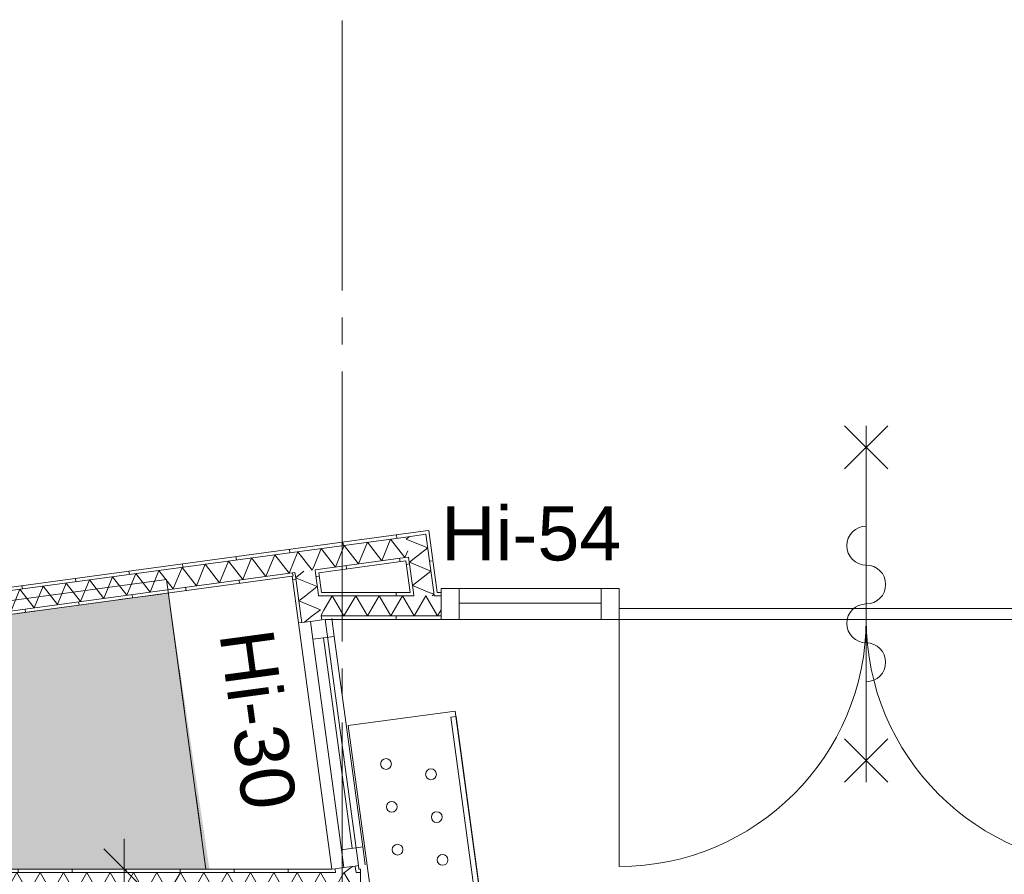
# Model space of a CAD drawing. Header units: millimetres. Extents: x 10 to 584, y 10 to 831.
# Tile 43 of 61: x 282 to 319, y 649 to 680. Entities that reach past the tile are written whole.
import ezdxf
from ezdxf.xclip import XClip

# ---------------------------------------------------------------- set-up
doc = ezdxf.new("R2010")
doc.units = ezdxf.units.MM
doc.header["$MEASUREMENT"] = 0
doc.header["$XCLIPFRAME"] = 0
for name, pattern in [('B0204', [13, 10, -1, 1, -1]), ('B0701', [2.3412, 1.56, -0.7812]), ('Wipeout_Contour', [1000, 0, -1000])]:
    doc.linetypes.add(name, pattern=pattern)
for name, color, linetype in [('21 Buitenwanden', 7, 'Continuous'), ('22 NC Binnenwanden', 7, 'Continuous'), ('22 NC Binnenwanden Deuren', 7, 'Continuous'), ('22 NC Binnenwanden Deurlabels', 7, 'Continuous'), ('22 NC Binnenwanden Doorsnede-arcering', 7, 'Continuous'), ('22 NC Binnenwanden Laagscheidingslijnen', 7, 'Continuous'), ('22 NC Binnenwanden Raamlabels', 7, 'Continuous'), ('22 NC Binnenwanden Ramen', 7, 'Continuous'), ('23 Vloeren', 7, 'Continuous'), ('23 Vloeren 2D arcering', 7, 'Continuous'), ('82 Interieur', 7, 'Continuous'), ('82 Interieur Afdek-arcering', 7, 'Continuous'), ('A Stramien', 7, 'Continuous'), ('Tekst_dim 1_ 50_100', 7, 'Continuous')]:
    doc.layers.add(name, color=color, linetype=linetype)
doc.styles.add('GENERATED_STYLE_1', font='txt')
pattern_1 = [(7.7131, (78, 259.1879), (-0.268426, 1.981905), [])]
pattern_2 = [(7.7131, (78, 259.1879), (-0.268426, 1.981905), [])]
pattern_3 = [(270, (78, 259.1879), (2, 0), [])]
pattern_4 = [(97.7131, (78, 259.1879), (1.981905, 0.268426), [])]
pattern_5 = [(90, (78, 259.1879), (-2, 0), [])]

# ---------------------------------------------------------------- blocks, each defined once
blk = doc.blocks.new('*X245')
at = {"layer": '22 NC Binnenwanden Doorsnede-arcering', "color": 7, "linetype": 'Continuous', "lineweight": 0}
blk.add_line((292.391, 659.715), (292.589, 659.868), dxfattribs=at)
blk = doc.blocks.new('*X246')
at = {"layer": '22 NC Binnenwanden Doorsnede-arcering', "color": 7, "linetype": 'Continuous', "lineweight": 0}
blk.add_line((294.091, 648.705), (294.253, 648.83), dxfattribs=at)
blk = doc.blocks.new('*X247')
at = {"layer": '22 NC Binnenwanden Doorsnede-arcering', "color": 7, "linetype": 'Continuous', "lineweight": 0}
for p, q in [((292.282, 659.631), (292.391, 659.715)), ((292.282, 659.631), (293.084, 659.303)), ((292.644, 658.963), (293.084, 659.303))]:
    blk.add_line(p, q, dxfattribs=at)
blk = doc.blocks.new('*X248')
at = {"layer": '22 NC Binnenwanden Doorsnede-arcering', "color": 7, "linetype": 'Continuous', "lineweight": 0}
for p, q in [((292.399, 658.773), (292.644, 658.963)), ((292.399, 658.773), (293.2, 658.445)), ((292.9, 658.213), (293.2, 658.445))]:
    blk.add_line(p, q, dxfattribs=at)
blk = doc.blocks.new('*X249')
at = {"layer": '22 NC Binnenwanden Doorsnede-arcering', "color": 7, "linetype": 'Continuous', "lineweight": 0}
blk.add_line((292.604, 657.984), (292.9, 658.213), dxfattribs=at)
blk = doc.blocks.new('*X250')
at = {"layer": '22 NC Binnenwanden Doorsnede-arcering', "color": 7, "linetype": 'Continuous', "lineweight": 0}
blk.add_line((294.253, 648.83), (294.387, 648.934), dxfattribs=at)
blk = doc.blocks.new('*X285')
at = {"layer": '22 NC Binnenwanden Doorsnede-arcering', "color": 7, "linetype": 'Continuous', "lineweight": 0}
for q in [(296.501, 661.155), (296.833, 660.873)]:
    blk.add_line((296.378, 661.06), q, dxfattribs=at)
blk = doc.blocks.new('*X286')
at = {"layer": '22 NC Binnenwanden Doorsnede-arcering', "color": 7, "linetype": 'Continuous', "lineweight": 0}
for p in [(297.234, 659.088), (297.344, 658.963)]:
    blk.add_line(p, (297.411, 659.015), dxfattribs=at)
blk = doc.blocks.new('*X287')
at = {"layer": '22 NC Binnenwanden Doorsnede-arcering', "color": 7, "linetype": 'Continuous', "lineweight": 0}
for p in [(296.801, 660.439), (296.833, 660.873)]:
    blk.add_line(p, (297.179, 660.731), dxfattribs=at)
blk = doc.blocks.new('*X288')
at = {"layer": '22 NC Binnenwanden Doorsnede-arcering', "color": 7, "linetype": 'Continuous', "lineweight": 0}
for p, q in [((296.494, 660.202), (296.801, 660.439)), ((296.494, 660.202), (297.295, 659.873)), ((296.61, 659.343), (297.295, 659.873)), ((296.61, 659.343), (297.234, 659.088))]:
    blk.add_line(p, q, dxfattribs=at)
blk = doc.blocks.new('*X355')
at = {"layer": '22 NC Binnenwanden Doorsnede-arcering', "color": 7, "linetype": 'Continuous', "lineweight": 0}
blk.add_line((293.329, 658.423), (293.227, 658.247), dxfattribs=at)
blk = doc.blocks.new('*X356')
at = {"layer": '22 NC Binnenwanden Doorsnede-arcering', "color": 7, "linetype": 'Continuous', "lineweight": 0}
for p in [(297.669, 658.441), (297.515, 658.252)]:
    blk.add_line(p, (297.537, 658.213), dxfattribs=at)
blk = doc.blocks.new('*X358')
at = {"layer": '22 NC Binnenwanden Doorsnede-arcering', "color": 7, "linetype": 'Continuous', "lineweight": 0}
for q in [(296.746, 658.342), (297.515, 658.252)]:
    blk.add_line((297.104, 658.963), q, dxfattribs=at)
blk = doc.blocks.new('*X359')
at = {"layer": '22 NC Binnenwanden Doorsnede-arcering', "color": 7, "linetype": 'Continuous', "lineweight": 0}
for p, q in [((293.64, 658.963), (293.329, 658.423)), ((293.64, 658.963), (294.073, 658.213)), ((294.506, 658.963), (294.073, 658.213)), ((294.506, 658.963), (294.939, 658.213)), ((295.372, 658.963), (294.939, 658.213)), ((295.372, 658.963), (295.805, 658.213)), ((296.238, 658.963), (295.805, 658.213)), ((296.238, 658.963), (296.671, 658.213)), ((296.746, 658.342), (296.671, 658.213))]:
    blk.add_line(p, q, dxfattribs=at)
blk = doc.blocks.new('*X365')
at = {"layer": '22 NC Binnenwanden Doorsnede-arcering', "color": 7, "linetype": 'Continuous', "lineweight": 0}
for p, q in [((289.465, 659.445), (289.794, 660.247)), ((290.323, 659.562), (289.794, 660.247)), ((290.323, 659.562), (290.652, 660.363)), ((291.182, 659.678), (290.652, 660.363)), ((291.182, 659.678), (291.51, 660.479)), ((292.04, 659.794), (291.51, 660.479)), ((286.891, 659.097), (287.219, 659.898)), ((287.749, 659.213), (287.219, 659.898)), ((287.749, 659.213), (288.077, 660.014)), ((288.607, 659.329), (288.077, 660.014)), ((288.607, 659.329), (288.935, 660.13)), ((289.465, 659.445), (288.935, 660.13)), ((292.04, 659.794), (292.205, 660.198)), ((284.316, 658.748), (284.644, 659.549)), ((285.174, 658.864), (284.644, 659.549)), ((285.174, 658.864), (285.503, 659.665)), ((286.032, 658.98), (285.503, 659.665)), ((286.032, 658.98), (286.361, 659.782)), ((286.891, 659.097), (286.361, 659.782)), ((281.741, 658.399), (282.07, 659.201)), ((282.6, 658.515), (282.07, 659.201)), ((282.6, 658.515), (282.928, 659.317)), ((283.458, 658.632), (282.928, 659.317)), ((283.458, 658.632), (283.786, 659.433)), ((284.316, 658.748), (283.786, 659.433)), ((279.167, 658.05), (279.495, 658.852)), ((280.025, 658.167), (279.495, 658.852)), ((280.025, 658.167), (280.353, 658.968)), ((280.883, 658.283), (280.353, 658.968)), ((280.883, 658.283), (281.212, 659.084)), ((281.741, 658.399), (281.212, 659.084)), ((276.592, 657.702), (276.921, 658.503)), ((277.45, 657.818), (276.921, 658.503)), ((277.45, 657.818), (277.779, 658.619)), ((278.309, 657.934), (277.779, 658.619)), ((278.309, 657.934), (278.637, 658.736)), ((279.167, 658.05), (278.637, 658.736)), ((276.592, 657.702), (276.582, 657.715))]:
    blk.add_line(p, q, dxfattribs=at)
blk = doc.blocks.new('*X366')
at = {"layer": '22 NC Binnenwanden Doorsnede-arcering', "color": 7, "linetype": 'Continuous', "lineweight": 0}
for p, q in [((292.205, 660.198), (292.368, 660.595)), ((292.898, 659.91), (292.368, 660.595)), ((292.898, 659.91), (292.976, 660.1))]:
    blk.add_line(p, q, dxfattribs=at)
blk = doc.blocks.new('*X367')
at = {"layer": '22 NC Binnenwanden Doorsnede-arcering', "color": 7, "linetype": 'Continuous', "lineweight": 0}
for p, q in [((294.614, 660.143), (294.943, 660.944)), ((295.472, 660.259), (294.943, 660.944)), ((295.472, 660.259), (295.801, 661.06)), ((296.331, 660.375), (295.801, 661.06)), ((292.976, 660.1), (293.226, 660.712)), ((293.756, 660.026), (293.226, 660.712)), ((293.756, 660.026), (294.085, 660.828)), ((294.614, 660.143), (294.085, 660.828)), ((296.331, 660.375), (296.436, 660.631))]:
    blk.add_line(p, q, dxfattribs=at)
blk = doc.blocks.new('*X382')
at = {"layer": '22 NC Binnenwanden Doorsnede-arcering', "color": 7, "linetype": 'Continuous', "lineweight": 0}
for p, q in [((262.463, 647.955), (262.896, 648.705)), ((263.329, 647.955), (262.896, 648.705)), ((263.329, 647.955), (263.762, 648.705)), ((264.195, 647.955), (263.762, 648.705)), ((264.195, 647.955), (264.628, 648.705)), ((265.061, 647.955), (264.628, 648.705)), ((265.061, 647.955), (265.494, 648.705)), ((265.927, 647.955), (265.494, 648.705)), ((265.927, 647.955), (266.36, 648.705)), ((266.794, 647.955), (266.36, 648.705)), ((266.794, 647.955), (267.227, 648.705)), ((267.66, 647.955), (267.227, 648.705)), ((267.66, 647.955), (268.093, 648.705)), ((268.526, 647.955), (268.093, 648.705)), ((268.526, 647.955), (268.959, 648.705)), ((269.392, 647.955), (268.959, 648.705)), ((269.392, 647.955), (269.825, 648.705)), ((270.258, 647.955), (269.825, 648.705)), ((270.258, 647.955), (270.691, 648.705)), ((271.124, 647.955), (270.691, 648.705)), ((271.124, 647.955), (271.557, 648.705)), ((271.99, 647.955), (271.557, 648.705)), ((271.99, 647.955), (272.423, 648.705)), ((272.856, 647.955), (272.423, 648.705)), ((272.856, 647.955), (273.289, 648.705)), ((273.722, 647.955), (273.289, 648.705)), ((273.722, 647.955), (274.155, 648.705)), ((274.588, 647.955), (274.155, 648.705)), ((274.588, 647.955), (275.021, 648.705)), ((275.454, 647.955), (275.021, 648.705)), ((275.454, 647.955), (275.887, 648.705)), ((276.32, 647.955), (275.887, 648.705)), ((276.32, 647.955), (276.753, 648.705)), ((277.186, 647.955), (276.753, 648.705)), ((277.186, 647.955), (277.619, 648.705)), ((278.052, 647.955), (277.619, 648.705)), ((278.052, 647.955), (278.485, 648.705)), ((278.918, 647.955), (278.485, 648.705)), ((278.918, 647.955), (279.351, 648.705)), ((279.784, 647.955), (279.351, 648.705)), ((279.784, 647.955), (280.217, 648.705)), ((280.65, 647.955), (280.217, 648.705)), ((280.65, 647.955), (281.083, 648.705)), ((281.516, 647.955), (281.083, 648.705)), ((281.516, 647.955), (281.949, 648.705)), ((282.382, 647.955), (281.949, 648.705)), ((282.382, 647.955), (282.815, 648.705)), ((283.248, 647.955), (282.815, 648.705)), ((283.248, 647.955), (283.681, 648.705)), ((284.114, 647.955), (283.681, 648.705)), ((284.114, 647.955), (284.547, 648.705)), ((284.98, 647.955), (284.547, 648.705)), ((284.98, 647.955), (285.413, 648.705)), ((285.846, 647.955), (285.413, 648.705)), ((285.846, 647.955), (286.279, 648.705)), ((286.712, 647.955), (286.279, 648.705)), ((286.712, 647.955), (287.145, 648.705)), ((287.578, 647.955), (287.145, 648.705)), ((287.578, 647.955), (288.011, 648.705)), ((288.444, 647.955), (288.011, 648.705)), ((288.444, 647.955), (288.877, 648.705)), ((289.31, 647.955), (288.877, 648.705)), ((289.31, 647.955), (289.743, 648.705)), ((290.176, 647.955), (289.743, 648.705)), ((290.176, 647.955), (290.609, 648.705)), ((291.042, 647.955), (290.609, 648.705)), ((291.042, 647.955), (291.475, 648.705)), ((291.908, 647.955), (291.475, 648.705)), ((291.908, 647.955), (292.341, 648.705)), ((292.774, 647.955), (292.341, 648.705)), ((292.774, 647.955), (293.207, 648.705)), ((293.64, 647.955), (293.207, 648.705)), ((262.463, 647.955), (262.183, 648.44)), ((293.64, 647.955), (293.821, 648.268))]:
    blk.add_line(p, q, dxfattribs=at)
blk = doc.blocks.new('*X383')
at = {"layer": '22 NC Binnenwanden Doorsnede-arcering', "color": 7, "linetype": 'Continuous', "lineweight": 0}
for p, q in [((293.821, 648.268), (294.073, 648.705)), ((294.506, 647.955), (294.073, 648.705)), ((294.506, 647.955), (294.599, 648.115))]:
    blk.add_line(p, q, dxfattribs=at)
blk = doc.blocks.new('Drawing_2_2', base_point=(78, 259.188))
at = {"layer": '22 NC Binnenwanden Doorsnede-arcering', "linetype": 'Continuous', "lineweight": 0, "true_color": 0x000000}
h = blk.add_hatch(dxfattribs=at)
h.set_pattern_fill('930_Lijnen_vert_200_0002', color=18, style=0, pattern_type=2)
h.set_pattern_definition(pattern_4)
h.paths.add_polyline_path([(297.094, 661.361), (276.466, 658.568), (276.483, 658.444), (297.11, 661.238)])
h = blk.add_hatch(dxfattribs=at)
h.set_pattern_fill('930_Lijnen_vert_200_0002', color=18, style=0, pattern_type=2)
h.set_pattern_definition(pattern_2)
h.paths.add_polyline_path([(297.094, 661.361), (297.11, 661.238), (297.217, 661.378)])
h = blk.add_hatch(dxfattribs=at)
h.set_pattern_fill('930_Lijnen_vert_200_0002', color=18, style=0, pattern_type=2)
h.set_pattern_definition(pattern_2)
h.paths.add_polyline_path([(297.11, 661.238), (297.234, 661.254), (297.217, 661.378)])
h = blk.add_hatch(dxfattribs=at)
h.set_pattern_fill('930_Lijnen_vert_200_0002', color=18, style=0, pattern_type=2)
h.set_pattern_definition(pattern_2)
h.paths.add_polyline_path([(297.11, 661.238), (297.402, 659.088), (297.528, 659.088), (297.234, 661.254)])
h = blk.add_hatch(dxfattribs=at)
h.set_pattern_fill('930_Lijnen_vert_200_0002', color=18, style=0, pattern_type=2)
h.set_pattern_definition(pattern_4)
h.paths.add_polyline_path([(296.344, 660.377), (293.123, 659.941), (293.14, 659.817), (296.361, 660.253)])
h = blk.add_hatch(dxfattribs=at)
h.set_pattern_fill('930_Lijnen_vert_200_0002', color=18, style=0, pattern_type=2)
h.set_pattern_definition(pattern_2)
h.paths.add_polyline_path([(296.344, 660.377), (296.361, 660.253), (296.468, 660.394)])
h = blk.add_hatch(dxfattribs=at)
h.set_pattern_fill('930_Lijnen_vert_200_0002', color=18, style=0, pattern_type=2)
h.set_pattern_definition(pattern_2)
h.paths.add_polyline_path([(296.361, 660.253), (296.485, 660.27), (296.468, 660.394)])
h = blk.add_hatch(dxfattribs=at)
h.set_pattern_fill('930_Lijnen_vert_200_0002', color=18, style=0, pattern_type=2)
h.set_pattern_definition(pattern_2)
h.paths.add_polyline_path([(296.361, 660.253), (296.519, 659.088), (296.645, 659.088), (296.485, 660.27)])
h = blk.add_hatch(dxfattribs=at)
h.set_pattern_fill('930_Lijnen_vert_200_0002', color=18, style=0, pattern_type=2)
h.set_pattern_definition(pattern_4)
h.paths.add_polyline_path([(293.123, 659.941), (293, 659.924), (293.016, 659.8), (293.14, 659.817)])
h = blk.add_hatch(dxfattribs=at)
h.set_pattern_fill('930_Lijnen_vert_200_0002', color=18, style=0, pattern_type=2)
h.set_pattern_definition(pattern_4)
h.paths.add_polyline_path([(276.584, 657.701), (276.601, 657.577), (292.149, 659.683), (292.132, 659.807)])
h = blk.add_hatch(dxfattribs=at)
h.set_pattern_fill('930_Lijnen_vert_200_0002', color=18, style=0, pattern_type=2)
h.set_pattern_definition(pattern_4)
h.paths.add_polyline_path([(292.256, 659.823), (292.132, 659.807), (292.149, 659.683), (292.273, 659.699)])
h = blk.add_hatch(dxfattribs=at)
h.set_pattern_fill('930_Lijnen_vert_200_0002', color=18, style=0, pattern_type=2)
h.set_pattern_definition(pattern_1)
h.paths.add_polyline_path([(292.273, 659.699), (292.149, 659.683), (292.383, 657.954), (292.507, 657.97)])
h = blk.add_hatch(dxfattribs=at)
h.set_pattern_fill('930_Lijnen_vert_200_0002', color=18, style=0, pattern_type=2)
h.set_pattern_definition(pattern_1)
h.paths.add_polyline_path([(293.239, 659.088), (293.14, 659.817), (293.016, 659.8), (293.113, 659.088)])
h = blk.add_hatch(dxfattribs=at)
h.set_pattern_fill('930_Lijnen_vert_200_0002', color=18, style=0, pattern_type=2)
h.set_pattern_definition(pattern_1)
h.paths.add_polyline_path([(293.256, 658.963), (293.239, 659.088), (293.113, 659.088), (293.13, 658.963)])
h = blk.add_hatch(dxfattribs=at)
h.set_pattern_fill('930_Lijnen_vert_200_0002', color=18, style=0, pattern_type=2)
h.set_pattern_definition(pattern_3)
h.paths.add_polyline_path([(296.519, 659.088), (293.239, 659.088), (293.256, 658.963), (296.535, 658.963)])
h = blk.add_hatch(dxfattribs=at)
h.set_pattern_fill('930_Lijnen_vert_200_0002', color=18, style=0, pattern_type=2)
h.set_pattern_definition(pattern_3)
h.paths.add_polyline_path([(296.535, 658.963), (296.662, 658.963), (296.645, 659.088), (296.519, 659.088)])
h = blk.add_hatch(dxfattribs=at)
h.set_pattern_fill('930_Lijnen_vert_200_0002', color=18, style=0, pattern_type=2)
h.set_pattern_definition(pattern_3)
h.paths.add_polyline_path([(297.418, 658.963), (297.545, 658.963), (297.528, 659.088), (297.402, 659.088)])
h = blk.add_hatch(dxfattribs=at)
h.set_pattern_fill('930_Lijnen_vert_200_0002', color=18, style=0, pattern_type=2)
h.set_pattern_definition(pattern_3)
h.paths.add_polyline_path([(297.528, 659.088), (297.545, 658.963), (297.669, 658.963), (297.669, 659.088)])
h = blk.add_hatch(dxfattribs=at)
h.set_pattern_fill('930_Lijnen_vert_200_0002', color=18, style=0, pattern_type=2)
h.set_pattern_definition(pattern_1)
h.paths.add_polyline_path([(293.374, 658.088), (293.357, 658.213), (293.231, 658.213), (293.248, 658.088)])
h = blk.add_hatch(dxfattribs=at)
h.set_pattern_fill('930_Lijnen_vert_200_0002', color=18, style=0, pattern_type=2)
h.set_pattern_definition(pattern_1)
h.paths.add_polyline_path([(293.248, 658.088), (293.25, 658.071), (293.374, 658.088)])
h = blk.add_hatch(dxfattribs=at)
h.set_pattern_fill('930_Lijnen_vert_200_0002', color=18, style=0, pattern_type=2)
h.set_pattern_definition(pattern_3)
h.paths.add_polyline_path([(293.357, 658.213), (293.374, 658.088), (297.669, 658.088), (297.669, 658.213)])
h = blk.add_hatch(dxfattribs=at)
h.set_pattern_fill('930_Lijnen_vert_200_0002', color=18, style=0, pattern_type=2)
h.set_pattern_definition(pattern_1)
h.paths.add_polyline_path([(294.61, 648.964), (294.486, 648.947), (294.502, 648.83), (294.628, 648.83)])
h = blk.add_hatch(dxfattribs=at)
h.set_pattern_fill('930_Lijnen_vert_200_0002', color=18, style=0, pattern_type=2)
h.set_pattern_definition(pattern_5)
h.paths.add_polyline_path([(293.619, 648.83), (262.183, 648.83), (262.183, 648.705), (293.636, 648.705)])
h = blk.add_hatch(dxfattribs=at)
h.set_pattern_fill('930_Lijnen_vert_200_0002', color=18, style=0, pattern_type=2)
h.set_pattern_definition(pattern_1)
h.paths.add_polyline_path([(293.619, 648.83), (293.745, 648.83), (293.743, 648.847)])
h = blk.add_hatch(dxfattribs=at)
h.set_pattern_fill('930_Lijnen_vert_200_0002', color=18, style=0, pattern_type=2)
h.set_pattern_definition(pattern_5)
h.paths.add_polyline_path([(293.745, 648.83), (293.619, 648.83), (293.636, 648.705), (293.762, 648.705)])
h = blk.add_hatch(dxfattribs=at)
h.set_pattern_fill('930_Lijnen_vert_200_0002', color=18, style=0, pattern_type=2)
h.set_pattern_definition(pattern_5)
h.paths.add_polyline_path([(294.628, 648.83), (294.502, 648.83), (294.519, 648.705), (294.645, 648.705)])
h = blk.add_hatch(dxfattribs=at)
h.set_pattern_fill('930_Lijnen_vert_200_0002', color=18, style=0, pattern_type=2)
h.set_pattern_definition(pattern_5)
h.paths.add_polyline_path([(294.645, 648.705), (294.682, 648.705), (294.682, 648.83), (294.628, 648.83)])
at = {"layer": '23 Vloeren 2D arcering', "linetype": 'Continuous', "lineweight": 0, "true_color": 0x000000}
blk.add_hatch(color=18, dxfattribs=at).paths.add_polyline_path([(227.539, 650.932), (226.976, 648.83), (289.09, 648.83), (287.575, 659.063)])
at = {"layer": '22 NC Binnenwanden', "color": 1, "linetype": 'Continuous', "lineweight": 0}
for p, q in [((297.669, 658.963), (297.669, 659.088)), ((297.669, 658.213), (297.669, 658.963)), ((292.829, 658.014), (292.507, 657.97)), ((293.25, 658.071), (292.829, 658.014)), ((293.374, 658.088), (293.25, 658.071)), ((297.669, 658.088), (297.669, 658.213)), ((292.507, 657.97), (292.383, 657.954)), ((294.486, 648.947), (294.065, 648.89)), ((294.61, 648.964), (294.486, 648.947)), ((293.743, 648.847), (293.619, 648.83)), ((294.065, 648.89), (293.743, 648.847))]:
    blk.add_line(p, q, dxfattribs=at)
at = {"layer": '22 NC Binnenwanden', "color": 1, "linetype": 'Continuous', "lineweight": 0, "flags": 128}
for points in [[(297.094, 661.361), (276.466, 658.568)], [(297.217, 661.378), (297.094, 661.361)], [(297.528, 659.088), (297.217, 661.378)], [(293.14, 659.817), (296.361, 660.253)], [(296.361, 660.253), (296.519, 659.088)], [(276.601, 657.577), (292.149, 659.683)], [(292.149, 659.683), (292.383, 657.954)], [(293.239, 659.088), (293.14, 659.817)], [(296.519, 659.088), (293.239, 659.088)], [(297.669, 659.088), (297.528, 659.088)], [(293.374, 658.088), (297.669, 658.088)], [(294.628, 648.83), (294.61, 648.964)], [(293.619, 648.83), (262.183, 648.83)], [(294.682, 648.83), (294.628, 648.83)], [(294.682, 647.83), (294.682, 648.83)]]:
    blk.add_lwpolyline(points, dxfattribs=at)
at = {"layer": '22 NC Binnenwanden Deuren', "color": 1, "linetype": 'Continuous', "lineweight": 0}
for p, q in [((312.619, 663.658), (314.219, 665.258)), ((314.219, 663.658), (312.619, 665.258)), ((313.419, 665.258), (313.419, 652.058)), ((297.669, 659.228), (298.339, 659.228)), ((297.669, 658.088), (297.669, 659.228)), ((298.339, 659.228), (298.339, 658.088)), ((303.594, 659.228), (304.264, 659.228)), ((303.594, 658.088), (303.594, 659.228)), ((304.264, 659.228), (304.264, 658.088)), ((297.669, 658.963), (297.669, 659.088)), ((297.669, 658.963), (297.669, 659.088)), ((297.669, 658.213), (297.669, 658.963)), ((297.669, 658.213), (297.669, 658.963)), ((298.339, 658.688), (303.594, 658.688)), ((304.264, 658.088), (304.264, 658.488)), ((304.264, 658.488), (313.419, 658.488)), ((322.574, 658.488), (313.419, 658.488)), ((313.419, 658.488), (313.419, 658.088)), ((313.419, 658.488), (313.419, 658.088)), ((297.669, 658.088), (297.669, 658.213)), ((297.669, 658.088), (297.669, 658.213)), ((298.339, 658.088), (297.669, 658.088)), ((303.594, 658.088), (298.339, 658.088)), ((304.264, 658.088), (303.594, 658.088)), ((313.419, 658.088), (304.264, 658.088)), ((313.419, 658.088), (322.574, 658.088)), ((312.619, 653.658), (314.219, 652.058)), ((314.219, 653.658), (312.619, 652.058))]:
    blk.add_line(p, q, dxfattribs=at)
at = {"layer": '22 NC Binnenwanden Deuren', "color": 1, "linetype": 'Continuous', "lineweight": 0, "flags": 128}
blk.add_lwpolyline([(303.594, 659.228), (298.339, 659.228), (298.339, 658.088), (303.594, 658.088)], close=True, dxfattribs=at)
at = {"layer": '22 NC Binnenwanden Deuren', "color": 1, "linetype": 'Continuous', "lineweight": 0}
for centre, radius, start, end in [((313.419, 660.818), 0.72, 90, 270), ((313.419, 659.378), 0.72, 270, 90), ((313.419, 657.938), 0.72, 90, 270), ((322.574, 658.088), 9.155, 180, 270), ((313.419, 656.498), 0.72, 270, 90)]:
    blk.add_arc(centre, radius, start, end, dxfattribs=at)
at = {"layer": '22 NC Binnenwanden Laagscheidingslijnen', "color": 9, "linetype": 'Continuous', "lineweight": 0}
for p, q in [((276.483, 658.444), (296.367, 661.137)), ((297.11, 661.238), (296.367, 661.137)), ((297.11, 661.238), (296.367, 661.137)), ((297.11, 661.238), (297.402, 659.088)), ((293, 659.924), (296.344, 660.377)), ((296.468, 660.394), (296.344, 660.377)), ((296.468, 660.394), (296.344, 660.377)), ((296.468, 660.394), (296.645, 659.088)), ((293.016, 659.8), (293, 659.924)), ((293.016, 659.8), (293, 659.924)), ((276.584, 657.701), (292.256, 659.823)), ((292.256, 659.823), (292.273, 659.699)), ((292.256, 659.823), (292.273, 659.699)), ((292.273, 659.699), (292.373, 658.963)), ((293.016, 659.8), (293.113, 659.088)), ((292.373, 658.963), (292.474, 658.213)), ((293.113, 659.088), (293.13, 658.963)), ((293.256, 658.963), (293.13, 658.963)), ((293.256, 658.963), (293.13, 658.963)), ((296.662, 658.963), (293.256, 658.963)), ((296.645, 659.088), (296.662, 658.963)), ((296.645, 659.088), (296.662, 658.963)), ((297.418, 658.963), (297.402, 659.088)), ((297.418, 658.963), (297.402, 659.088)), ((297.669, 658.963), (297.418, 658.963)), ((292.474, 658.213), (292.507, 657.97)), ((293.231, 658.213), (293.357, 658.213)), ((293.231, 658.213), (293.248, 658.088)), ((293.231, 658.213), (293.357, 658.213)), ((293.248, 658.088), (293.25, 658.071)), ((297.669, 658.213), (293.357, 658.213)), ((294.486, 648.947), (294.502, 648.83)), ((262.183, 648.705), (293.636, 648.705)), ((293.636, 648.705), (293.762, 648.705)), ((293.743, 648.847), (293.745, 648.83)), ((293.745, 648.83), (293.762, 648.705)), ((293.745, 648.83), (293.762, 648.705)), ((294.519, 648.705), (294.502, 648.83)), ((294.519, 648.705), (294.502, 648.83)), ((294.519, 648.705), (294.645, 648.705)), ((294.645, 648.705), (294.682, 648.705))]:
    blk.add_line(p, q, dxfattribs=at)
at = {"layer": '22 NC Binnenwanden Ramen', "color": 1, "linetype": 'Continuous', "lineweight": 0}
for p, q in [((292.829, 658.014), (292.507, 657.97)), ((293.25, 658.071), (292.829, 658.014)), ((293.25, 658.071), (292.829, 658.014)), ((292.919, 657.35), (292.829, 658.014)), ((293.374, 658.088), (293.25, 658.071)), ((293.374, 658.088), (293.25, 658.071)), ((293.622, 658.121), (293.712, 657.458)), ((292.507, 657.97), (292.383, 657.954)), ((293.712, 657.458), (292.919, 657.35)), ((293.975, 649.554), (292.919, 657.35)), ((293.316, 657.404), (294.371, 649.608)), ((293.712, 657.458), (294.768, 649.662)), ((293.975, 649.554), (294.768, 649.662)), ((294.768, 649.662), (294.858, 648.998)), ((294.065, 648.89), (293.975, 649.554)), ((294.486, 648.947), (294.065, 648.89)), ((294.486, 648.947), (294.065, 648.89)), ((294.61, 648.964), (294.486, 648.947)), ((294.61, 648.964), (294.486, 648.947)), ((293.743, 648.847), (293.619, 648.83)), ((294.065, 648.89), (293.743, 648.847))]:
    blk.add_line(p, q, dxfattribs=at)
at = {"layer": '22 NC Binnenwanden Ramen', "color": 9, "linetype": 'Continuous', "lineweight": 0}
for p, q in [((293.374, 658.088), (294.61, 648.964)), ((292.383, 657.954), (293.619, 648.83))]:
    blk.add_line(p, q, dxfattribs=at)
at = {"layer": '23 Vloeren', "color": 1, "linetype": 'Continuous', "lineweight": 0, "flags": 128}
blk.add_lwpolyline([(226.976, 648.83), (227.68, 651.458), (287.504, 659.56), (288.957, 648.83)], close=True, dxfattribs=at)
at = {"layer": '23 Vloeren', "color": 1, "linetype": 'B0701', "lineweight": 0, "flags": 128}
blk.add_lwpolyline([(226.976, 648.83), (288.957, 648.83), (287.571, 659.063), (227.539, 650.932)], close=True, dxfattribs=at)
at = {"layer": '82 Interieur', "color": 94, "linetype": 'Continuous', "lineweight": 0}
for centre in [(295.63, 652.728), (297.296, 652.348), (295.843, 651.142), (297.509, 650.763), (296.057, 649.556)]:
    blk.add_circle(centre, 0.2, dxfattribs=at)
at = {"layer": 'A Stramien', "color": 9, "linetype": 'B0204', "lineweight": 0}
blk.add_line((294, 784.271), (294, 233.204), dxfattribs=at)
at = {"layer": 'Tekst_dim 1_ 50_100', "color": 1, "linetype": 'Continuous', "lineweight": 0}
for p, q in [((285.931, 648.83), (285.931, 649.955)), ((285.181, 649.58), (286.681, 648.08)), ((287.338, 648.83), (284.525, 648.83)), ((285.931, 647.83), (285.931, 648.83))]:
    blk.add_line(p, q, dxfattribs=at)
at = {"layer": '21 Buitenwanden', "color": 4, "linetype": 'Continuous', "lineweight": 0}
for name in ['*X367', '*X285', '*X366', '*X287', '*X365', '*X288', '*X245', '*X247', '*X248', '*X359', '*X358', '*X286', '*X355', '*X356', '*X249', '*X250', '*X382', '*X383', '*X246']:
    blk.add_blockref(name, (0, 0), dxfattribs=at)
at = {"layer": '22 NC Binnenwanden Deurlabels', "color": 2, "linetype": 'Continuous', "lineweight": 0, "insert": (297.669, 660.241), "char_height": 2, "attachment_point": 7, "style": 'GENERATED_STYLE_1'}
blk.add_mtext('\\A1;{\\pql;\\fArial|b0|i0|c0|p38;Hi-54}', dxfattribs=at)
at = {"layer": '22 NC Binnenwanden Raamlabels', "color": 2, "linetype": 'Continuous', "lineweight": 0, "insert": (291.435, 657.825), "char_height": 2, "attachment_point": 1, "rotation": 277.7131, "style": 'GENERATED_STYLE_1'}
blk.add_mtext('\\A1;{\\pql;\\fArial|b0|i0|c0|p38;Hi-30}', dxfattribs=at)
at = {"color": 254, "linetype": 'Wipeout_Contour', "lineweight": 0, "ltscale": 2781.15759}
blk.add_wipeout([(305.912, 597.723), (298.224, 654.49), (298.026, 654.463), (305.714, 597.696)], dxfattribs=at).dxf.layer = '82 Interieur Afdek-arcering'
at = {"layer": '82 Interieur', "color": 2, "linetype": 'Continuous', "lineweight": 0, "flags": 128}
for points in [[(298.224, 654.49), (298.026, 654.463)], [(298.026, 654.463), (305.714, 597.696)], [(305.912, 597.723), (298.224, 654.49)]]:
    blk.add_lwpolyline(points, dxfattribs=at)
at = {"color": 254, "linetype": 'Wipeout_Contour', "lineweight": 0, "ltscale": 2781.15759}
blk.add_wipeout([(305.912, 597.723), (298.224, 654.49), (298.026, 654.463), (305.714, 597.696)], dxfattribs=at).dxf.layer = '82 Interieur Afdek-arcering'
at = {"layer": '22 NC Binnenwanden Deuren', "color": 1, "linetype": 'Continuous', "lineweight": 0}
blk.add_line((304.264, 658.088), (304.264, 648.933), dxfattribs=at)
blk.add_arc((304.264, 658.088), 9.155, 270, 0, dxfattribs=at)
at = {"layer": '82 Interieur', "color": 1, "linetype": 'Continuous', "lineweight": 0, "flags": 128}
blk.add_lwpolyline([(301.745, 628.492), (298.197, 654.688), (294.233, 654.151), (297.781, 627.956)], close=True, dxfattribs=at)
at = {"layer": '82 Interieur', "color": 2, "linetype": 'Continuous', "lineweight": 0, "flags": 128}
for points in [[(298.224, 654.49), (298.026, 654.463)], [(298.026, 654.463), (305.714, 597.696)], [(305.912, 597.723), (298.224, 654.49)]]:
    blk.add_lwpolyline(points, dxfattribs=at)
at = {"layer": '82 Interieur', "color": 94, "linetype": 'Continuous', "lineweight": 0}
blk.add_circle((297.723, 649.177), 0.2, dxfattribs=at)

msp = doc.modelspace()

# ---------------------------------------------------------------- block references
at = {"color": 4, "linetype": 'Continuous', "lineweight": 0}
ref = msp.add_blockref('Drawing_2_2', (78, 259.188), dxfattribs=at)
XClip(ref).set_block_clipping_path([(30, 141.736842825), (586.5626696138, 807.8168177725)])

doc.saveas('drawing.dxf')
